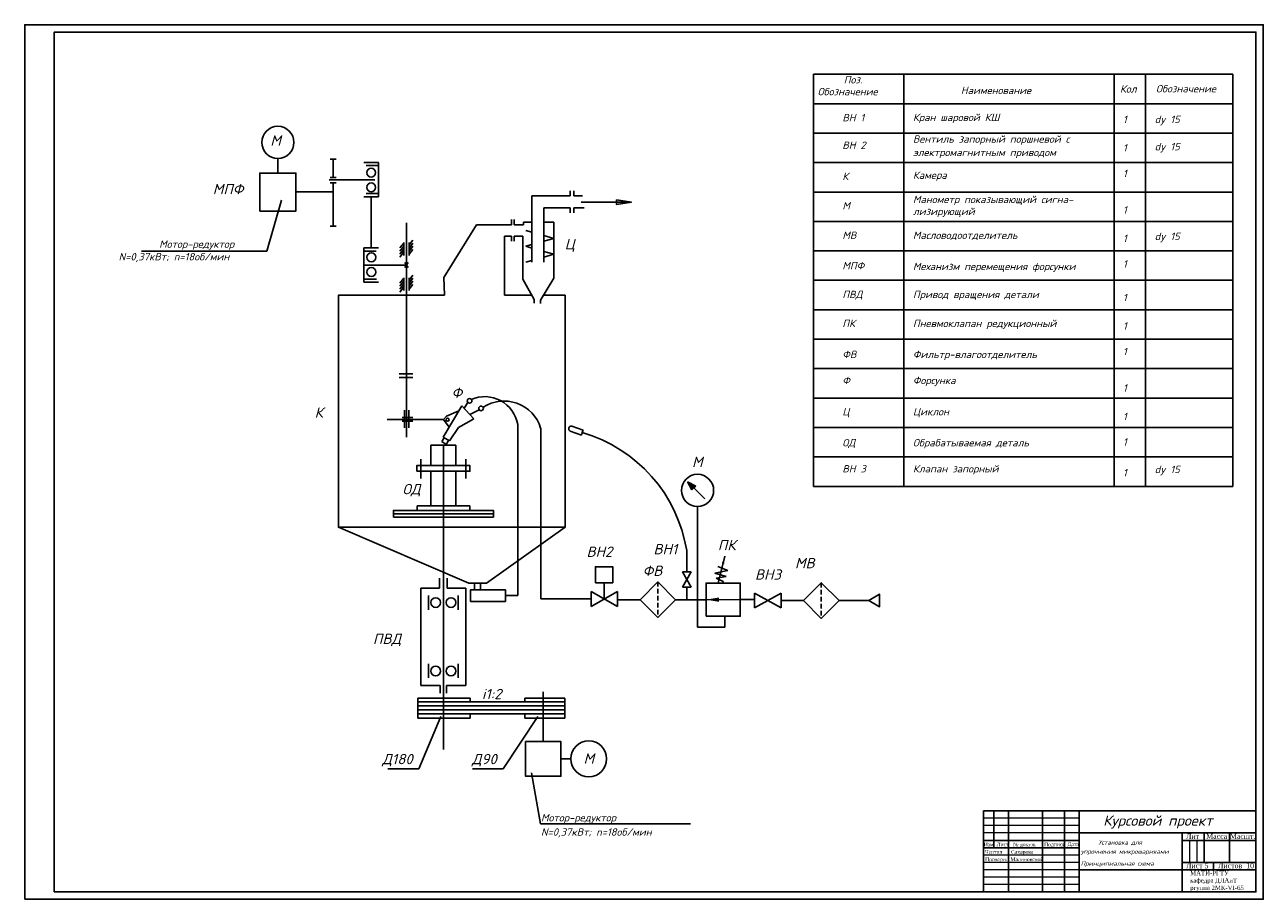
# Model space of a CAD drawing. Header units: millimetres. Extents: x 1756 to 2597, y 231 to 825.
import ezdxf

# ---------------------------------------------------------------- set-up
doc = ezdxf.new("R2010")
doc.units = ezdxf.units.MM
doc.linetypes.add('HIDDEN2', pattern=[4.7625, 3.175, -1.5875])
for name, color, linetype in [('основной', 7, 'Continuous'), ('Размерный', 1, 'Continuous'), ('Текст', 5, 'Continuous')]:
    doc.layers.add(name, color=color, linetype=linetype)
doc.layers.add('размеры', color=1, linetype='Continuous', lineweight=18)
doc.styles.add('ROMANS', font='romans.shx', dxfattribs={"oblique": 15, "height": 5})
doc.dimstyles.new('ISO-25', dxfattribs={"dimtxt": 2.5, "dimasz": 2.5, "dimexe": 1.25, "dimexo": 0.625, "dimtad": 1, "dimtxsty": 'Standard', "dimcen": 2.5, "dimadec": 0, "dimazin": 0, "dimtfac": 1, "dimtmove": 0, "dimatfit": 3, "dimfxl": 0, "dimarcsym": 0})

msp = doc.modelspace()

# ---------------------------------------------------------------- hatches: boundary and pattern name
at = {"layer": 'основной'}
msp.add_hatch(color=256, dxfattribs=at).paths.add_polyline_path([(2211.21, 512.02), (2205.58, 515), (2208.61, 509.4)])

# ---------------------------------------------------------------- linework, layer by layer
for p, q in [((2413.6, 291.37), (2413.6, 266.37)), ((2423.6, 291.37), (2423.6, 236.37)), ((2446.6, 236.37), (2446.6, 291.37)), ((2461.6, 291.37), (2461.6, 236.37)), ((2471.6, 236.37), (2471.6, 291.37)), ((2471.6, 271.37), (2406.6, 271.37)), ((2471.6, 276.37), (2591.6, 276.37)), ((2541.6, 276.37), (2541.6, 236.37)), ((2591.6, 271.37), (2541.6, 271.37)), ((2556.6, 276.37), (2556.6, 256.37)), ((2573.6, 256.37), (2573.6, 276.37)), ((2471.6, 266.37), (2406.6, 266.37)), ((2591.6, 256.37), (2541.6, 256.37)), ((2562.77, 256.37), (2562.77, 251.37)), ((2591.6, 251.37), (2471.6, 251.37))]:
    msp.add_line(p, q)
msp.add_lwpolyline([(1755.6, 231.37), (2596.6, 231.37), (2596.6, 825.37), (1755.6, 825.37)], close=True)
for points in [[(1775.6, 236.37), (1775.6, 820.37), (2591.6, 820.37), (2591.6, 236.37), (1775.6, 236.37)], [(2406.6, 236.37), (2406.6, 291.37)], [(2591.6, 291.37), (2406.6, 291.37)]]:
    msp.add_lwpolyline(points)
for p, q in [((2291.15, 791.77), (2575.86, 791.77)), ((2291.15, 791.77), (2291.15, 511.77)), ((2352.48, 791.77), (2352.48, 511.77)), ((2495.4, 791.77), (2495.4, 511.77)), ((2516.74, 791.77), (2516.74, 511.77)), ((2575.86, 791.77), (2575.86, 511.77)), ((2291.15, 771.77), (2575.86, 771.77)), ((2291.15, 751.77), (2575.86, 751.77)), ((1927.48, 724.62), (1927.48, 734.52)), ((1962.92, 734.1), (1966.96, 734.1)), ((1964.94, 721.73), (1964.94, 734.1)), ((1985.87, 731.78), (1995.92, 731.78)), ((1995.92, 731.78), (1995.92, 708.59)), ((2291.15, 731.77), (2575.86, 731.77)), ((1987.39, 729.76), (1995.92, 729.76)), ((1993.26, 720.1), (1962.32, 720.1)), ((1962.92, 721.73), (1966.96, 721.73)), ((1962.92, 718.04), (1966.96, 718.04)), ((1964.94, 718.04), (1964.94, 688.45)), ((1964.94, 711.86), (1939.76, 711.86)), ((1995.92, 708.59), (1985.87, 708.59)), ((1987.54, 710.81), (1995.92, 710.81)), ((1990.9, 708.59), (1990.9, 673.74)), ((2099.84, 664.2), (2099.84, 709.25)), ((2099.84, 709.25), (2125.97, 709.25)), ((2125.97, 709.25), (2125.97, 712.57)), ((2128.35, 709.25), (2128.35, 712.57)), ((2128.35, 709.25), (2134.37, 709.25)), ((2291.15, 711.77), (2575.86, 711.77)), ((2125.97, 700.91), (2108.03, 700.91)), ((2108.03, 700.91), (2108.03, 664.1)), ((2125.97, 697.59), (2125.97, 700.91)), ((2128.35, 697.59), (2128.35, 700.91)), ((2128.35, 700.91), (2135.5, 700.91)), ((2014.74, 690.83), (2014.74, 545.24)), ((2086.06, 693.03), (2086.06, 689.57)), ((2087.95, 693.03), (2087.95, 689.57)), ((2094.25, 691.23), (2094.25, 689.57)), ((2099.84, 691.23), (2094.25, 691.23)), ((2114.88, 691.23), (2108.03, 691.23)), ((2114.88, 653.34), (2114.88, 691.23)), ((2291.15, 691.77), (2575.86, 691.77)), ((1962.92, 688.45), (1966.96, 688.45)), ((2062.39, 689.57), (2040.21, 653.6)), ((2086.06, 689.57), (2062.39, 689.57)), ((2081.35, 641.65), (2081.35, 681.82)), ((2081.35, 681.82), (2086.06, 681.82)), ((2086.06, 681.82), (2086.06, 678.36)), ((2087.95, 689.57), (2094.25, 689.57)), ((2087.95, 681.82), (2087.95, 678.36)), ((2087.95, 681.82), (2093.93, 681.82)), ((2093.93, 681.82), (2093.93, 652.57)), ((2095.75, 685.63), (2099.84, 684.48)), ((2108.03, 682.17), (2114.88, 680.25)), ((1985.87, 673.74), (1995.92, 673.74)), ((1985.87, 650.56), (1985.87, 673.74)), ((2012.91, 677), (2010.31, 673.74)), ((2012.91, 674.95), (2010.31, 671.69)), ((2012.91, 672.9), (2010.31, 669.64)), ((2012.91, 677.39), (2012.91, 668.69)), ((2019.17, 679.03), (2016.58, 675.77)), ((2016.58, 677.39), (2016.58, 668.69)), ((2019.17, 676.98), (2016.58, 673.72)), ((2019.17, 674.93), (2016.58, 671.67)), ((2019.11, 672.8), (2016.58, 669.62)), ((2095.75, 674.87), (2099.84, 676.02)), ((2095.75, 674.87), (2099.84, 673.72)), ((2108.03, 678.32), (2114.88, 680.25)), ((1994.25, 671.52), (1985.87, 671.52)), ((2012.85, 670.77), (2010.25, 667.52)), ((2095.75, 664.11), (2099.84, 665.26)), ((2108.03, 671.42), (2114.88, 669.49)), ((2108.03, 667.56), (2114.88, 669.49)), ((2291.15, 671.77), (2575.86, 671.77)), ((1985.87, 662.15), (2014.74, 662.15)), ((2013.58, 663.81), (2014.74, 662.15)), ((2013.58, 660.49), (2014.74, 662.15)), ((2015.91, 663.81), (2014.74, 662.15)), ((2015.91, 660.49), (2014.74, 662.15)), ((1994.41, 652.58), (1985.87, 652.58)), ((1995.92, 650.56), (1985.87, 650.56)), ((2012.91, 653.2), (2010.31, 649.94)), ((2012.91, 651.15), (2010.31, 647.89)), ((2012.91, 649.1), (2010.31, 645.84)), ((2012.91, 653.58), (2012.91, 644.89)), ((2019.17, 655.22), (2016.58, 651.97)), ((2016.58, 653.58), (2016.58, 644.89)), ((2019.17, 653.17), (2016.58, 649.92)), ((2019.17, 651.13), (2016.58, 647.87)), ((2019.11, 649), (2016.58, 645.82)), ((2040.21, 653.6), (2040.59, 641.65)), ((2093.93, 652.57), (2101.6, 638.65)), ((2105.73, 638.26), (2114.88, 653.34)), ((2291.15, 651.77), (2534.08, 651.77)), ((2291.15, 651.77), (2575.86, 651.77)), ((2012.85, 646.97), (2010.25, 643.72)), ((2101.6, 638.65), (2101.6, 636.33)), ((2105.73, 636.07), (2105.73, 638.26)), ((2291.15, 631.77), (2575.86, 631.77)), ((2291.15, 611.77), (2575.86, 611.77)), ((2291.15, 591.77), (2575.86, 591.77)), ((2009.77, 588.27), (2019.17, 588.27)), ((2009.77, 585.74), (2019.17, 585.74)), ((2013.47, 563.54), (2013.47, 551.66)), ((2016.3, 563.54), (2016.3, 551.66)), ((2052.31, 566.63), (2039.83, 545.13)), ((2060.63, 557.72), (2052.31, 566.63)), ((2053.91, 564.91), (2056.58, 568.75)), ((2057.81, 560.74), (2064.14, 563.87)), ((2291.15, 571.77), (2575.86, 571.77)), ((2001.59, 557.25), (2040.06, 557.25)), ((2011.95, 558.49), (2019.2, 558.49)), ((2011.95, 556.01), (2019.2, 556.01)), ((2040.06, 557.25), (2042, 559.6)), ((2043.88, 552.1), (2040.06, 557.25)), ((2042, 559.6), (2050.26, 563.1)), ((2050.17, 551.78), (2060.63, 557.72)), ((2044.11, 542.64), (2050.17, 551.78)), ((2090.39, 437.6), (2090.39, 553.86)), ((2105.95, 551.09), (2105.95, 435.32)), ((2125.95, 549.33), (2133.67, 546.65)), ((2127.03, 552.7), (2134.74, 550.02)), ((2133.67, 546.65), (2134.16, 548.35)), ((2134.74, 550.02), (2134.16, 548.35)), ((2291.15, 551.77), (2575.86, 551.77)), ((2048.31, 539.7), (2031.44, 539.77)), ((2031.44, 539.77), (2031.44, 525.94)), ((2040.43, 544.78), (2038.73, 542.24)), ((2038.73, 542.24), (2041.72, 540.23)), ((2039.83, 545.13), (2044.11, 542.64)), ((2039.88, 539.77), (2039.88, 333.04)), ((2041.72, 540.23), (2043.37, 543.07)), ((2048.31, 539.77), (2048.31, 525.94)), ((2024.61, 530.29), (2024.61, 517.26)), ((2055.14, 530.29), (2055.14, 517.26)), ((2291.15, 531.77), (2575.86, 531.77)), ((2031.44, 522.12), (2031.44, 498.64)), ((2048.31, 522.12), (2048.31, 498.64)), ((2205.58, 515), (2208.61, 509.4)), ((2205.58, 515), (2211.21, 512.02)), ((2208.61, 509.4), (2211.21, 512.02)), ((2209.91, 510.71), (2217.32, 503.36)), ((2291.15, 511.77), (2575.86, 511.77)), ((2057.73, 498.64), (2022.02, 498.64)), ((2022.02, 498.64), (2022.02, 495.43)), ((2057.73, 498.64), (2057.73, 495.43)), ((2212.48, 416.13), (2212.48, 498.15)), ((2005.93, 493.21), (2073.83, 493.21)), ((2057.09, 445.98), (1968.57, 484.01)), ((2069.17, 445.98), (2122.52, 484.01)), ((2205.11, 468.31), (2205.11, 453.73)), ((2224.1, 452.9), (2233.14, 454.75)), ((2233.14, 454.75), (2226.28, 457.47)), ((2037.31, 449.48), (2037.31, 442.69)), ((2042.45, 449.48), (2042.45, 442.69)), ((2057.09, 445.98), (2069.17, 445.98)), ((2060.92, 445.98), (2060.92, 441.56)), ((2065.16, 445.98), (2065.16, 441.56)), ((2149.11, 435.32), (2149.11, 446.31)), ((2202.14, 453.73), (2208.08, 453.73)), ((2202.14, 453.73), (2208.08, 443.45)), ((2208.08, 453.73), (2202.14, 443.45)), ((2231.89, 450.54), (2224.1, 452.9)), ((2225.21, 449.5), (2231.89, 450.54)), ((2229.84, 447.18), (2225.21, 449.5)), ((2229.84, 446.16), (2229.84, 447.18)), ((2037.31, 442.69), (2024.62, 442.69)), ((2024.62, 442.69), (2024.62, 376.59)), ((2029.87, 437.6), (2029.87, 427.98)), ((2042.45, 442.69), (2055.13, 442.69)), ((2049.89, 437.6), (2049.89, 427.98)), ((2055.13, 442.69), (2055.13, 376.59)), ((2081.94, 437.6), (2090.39, 437.6)), ((2140.13, 440.38), (2140.13, 430.26)), ((2140.13, 440.38), (2158.09, 430.26)), ((2158.09, 440.38), (2140.13, 430.26)), ((2158.09, 440.38), (2158.09, 430.26)), ((2202.14, 443.45), (2208.08, 443.45)), ((2205.11, 443.45), (2205.11, 434.84)), ((2269.14, 439.32), (2251.18, 429.2)), ((2251.18, 439.32), (2269.14, 429.2)), ((2251.18, 439.32), (2251.18, 429.2)), ((2269.14, 439.32), (2269.14, 429.2)), ((2105.95, 435.32), (2140.13, 435.32)), ((2158.09, 434.84), (2173.39, 434.84)), ((2197.56, 434.84), (2218.14, 434.84)), ((2241.44, 434.9), (2251.18, 434.9)), ((2269.14, 434.26), (2284.44, 434.26)), ((2308.61, 434.26), (2328.77, 434.26)), ((2231.1, 423.64), (2231.1, 416.13)), ((2231.1, 416.13), (2212.48, 416.13)), ((2029.87, 381.67), (2029.87, 391.29)), ((2049.89, 381.67), (2049.89, 391.29)), ((2024.62, 376.59), (2037.76, 376.59)), ((2037.76, 376.59), (2037.76, 371.38)), ((2041.99, 376.59), (2041.99, 371.38)), ((2055.13, 376.59), (2041.99, 376.59)), ((2107.54, 372.3), (2107.69, 338.51)), ((2022.55, 368.06), (2058.03, 368.06)), ((2022.55, 368.06), (2022.55, 354.4)), ((2022.55, 365.35), (2122.27, 365.35)), ((2022.55, 362.64), (2122.27, 362.64)), ((2058.03, 368.06), (2058.03, 365.35)), ((2095.28, 368.06), (2095.28, 365.35)), ((2095.28, 368.06), (2122.27, 368.06)), ((2122.27, 368.06), (2122.27, 354.4)), ((2022.55, 359.93), (2122.27, 359.93)), ((2022.55, 357.22), (2122.27, 357.22)), ((2022.55, 354.4), (2058.03, 354.4)), ((2058.03, 357.22), (2058.03, 354.4)), ((2095.28, 357.22), (2095.28, 354.4)), ((2095.28, 354.4), (2122.27, 354.4)), ((2119.66, 326.74), (2126.39, 326.74))]:
    msp.add_line(p, q, dxfattribs=at)
at = {"layer": 'основной', "linetype": 'HIDDEN2'}
for p, q in [((2185.48, 446.93), (2185.48, 422.76)), ((2296.52, 446.35), (2296.52, 422.17))]:
    msp.add_line(p, q, dxfattribs=at)
at = {"layer": 'основной'}
for points in [[(1915.19, 698.83), (1939.76, 698.83), (1939.76, 724.62), (1915.19, 724.62)], [(2021.81, 522.12), (2057.94, 522.12), (2057.94, 525.94), (2021.81, 525.94)], [(2005.93, 490.98), (2073.83, 490.98), (2073.83, 495.43), (2005.93, 495.43)], [(2143.12, 446.31), (2154.9, 446.31), (2154.9, 457.18), (2143.12, 457.18)], [(2197.56, 434.84), (2185.48, 446.93), (2173.39, 434.84), (2185.48, 422.76)], [(2218.25, 423.64), (2241.44, 423.64), (2241.44, 446.16), (2218.25, 446.16)], [(2308.61, 434.26), (2296.52, 446.35), (2284.44, 434.26), (2296.52, 422.17)], [(2058.38, 433.64), (2081.94, 433.64), (2081.94, 441.56), (2058.38, 441.56)], [(2328.77, 434.26), (2336.09, 430.03), (2336.09, 438.49)], [(2095.71, 338.51), (2119.66, 338.51), (2119.66, 314.96), (2095.71, 314.96)]]:
    msp.add_lwpolyline(points, close=True, dxfattribs=at)
for points in [[(2040.59, 641.65), (1968.57, 641.65), (1968.57, 484.01), (2122.52, 484.01), (2122.52, 641.65), (2107.79, 641.65)], [(2099.94, 641.65), (2081.35, 641.65)]]:
    msp.add_lwpolyline(points, dxfattribs=at)
for centre, radius in [((1927.48, 745.46), 10.93), ((1990.83, 724.93), 3.02), ((1990.83, 714.9), 3.02), ((1990.96, 667.43), 3.02), ((1990.96, 657.4), 3.02), ((2057.64, 569.92), 1.58), ((2065.42, 564.8), 1.58), ((2042.7, 557.1), 1.04), ((2212.48, 509.09), 10.93), ((2034.66, 432.9), 3.29), ((2045.1, 432.9), 3.29), ((2034.66, 386.37), 3.29), ((2045.1, 386.37), 3.29), ((2138.56, 326.74), 12.17)]:
    msp.add_circle(centre, radius, dxfattribs=at)
for centre, radius, start, end in [((2067.93, 549.99), 22.79, 9.76975, 113.47018), ((2081.01, 543.73), 26.05, 17.22457, 123.07096), ((2104.75, 551.09), 1.2, 0, 17.22457), ((2126.75, 550.93), 1.79, 80.86736, 243.7474), ((2106.12, 452.03), 100.32, 9.34038, 73.76897)]:
    msp.add_arc(centre, radius, start, end, dxfattribs=at)
at = {"layer": 'размеры'}
for p, q in [((2471.6, 286.37), (2406.6, 286.37)), ((2471.6, 281.37), (2406.6, 281.37)), ((2471.6, 276.37), (2406.6, 276.37)), ((2546.6, 271.37), (2546.6, 256.37)), ((2551.6, 271.37), (2551.6, 256.37)), ((2471.6, 261.37), (2406.6, 261.37)), ((2471.6, 256.37), (2406.6, 256.37)), ((2471.6, 251.37), (2406.6, 251.37)), ((2471.6, 246.37), (2406.6, 246.37)), ((2471.6, 241.37), (2406.6, 241.37))]:
    msp.add_line(p, q, dxfattribs=at)

# ---------------------------------------------------------------- texts
at = {"attachment_point": 1}
for s, insert, char_height, width in [('{\\fTimes New Roman CYR|b0|i0|c204|p18;Изм.}', (2406.82, 269.77), 2.5, 7), ('{\\fTimes New Roman|b0|i0|c204|p18;Лист}', (2415.59, 269.77), 2.5, 7), ('{\\fTimes New Roman CYR|b0|i0|c204|p18;№ докум.}', (2426.76, 269.9), 2.5, 23), ('{\\fTimes New Roman|b0|i0|c204|p18;Подпись}', (2447.8, 269.77), 2.5, 7), ('{\\fTimes New Roman|b0|i0|c204|p18;Дата}', (2463.7, 270.03), 2.5, 7), ('{\\fTimes New Roman CYR|b0|i0|c204|p18;Лит}', (2544.23, 275.89), 3.5, 15), ('{\\fTimes New Roman|b0|i0|c204|p18;Масса}', (2557.86, 275.89), 3.5, 15), ('{\\fTimes New Roman|b0|i0|c204|p18;Масшт.}', (2573.91, 275.89), 3.5, 15), ('{\\fTimes New Roman|b0|i0|c204|p18;Чертил}', (2407.72, 264.77), 2.5, 7), ('{\\fTimes New Roman|b0|i0|c204|p18;Сахарова}', (2425.39, 264.77), 2.5, 19.1509), ('{\\fTimes New Roman|b0|i0|c204|p18;Проверил}', (2407.72, 259.77), 2.5, 7), ('{\\fTimes New Roman|b0|i0|c204|p18;Малиновской}', (2424.97, 259.77), 2.5, 7), ('{\\fTimes New Roman|b0|i0|c204|p18;Лист 5}', (2544.23, 255.89), 3.5, 16.3306), ('{\\fTimes New Roman|b0|i0|c204|p18;Листов  10}', (2565.95, 255.89), 3.5, 26.6944), ('{\\fTimes New Roman|b0|i0|c204|p18;МАТИ-РГТУ \\Pкафедра ДЛАиТ\\Pргуппа 2МК-\\fTimes New Roman|b0|i0|c0|p18;VI-65}', (2546.96, 250.67), 3, 39.1757)]:
    msp.add_mtext(s, dxfattribs=dict(at, insert=insert, char_height=char_height, width=width))
at = {"layer": 'основной', "style": 'ROMANS', "oblique": 15}
for s, p in [('Установка для', (2484.73, 268.48)), ('упрочнения микрошариками', (2472.74, 262.24)), ('Принципиальная схема', (2472.74, 254.15))]:
    msp.add_text(s, height=3, dxfattribs=at).set_placement(p)
at = {"layer": 'Текст', "style": 'ROMANS', "oblique": 15}
for s, height, p in [('Поз.', 5, (2311.76, 785.54)), ('Обозначение', 5, (2294.03, 777.45)), ('Наименование', 5, (2391.26, 778.28)), ('Кол', 5, (2499.33, 779.27)), ('Обозначение', 5, (2523.78, 779.43)), ('Кран шаровой КШ', 5, (2358.71, 759.94)), ('ВН 1', 5, (2310.8, 759.73)), ('1', 5, (2501.35, 758.6)), ('dy 15', 5, (2522.85, 758.6)), ('М', 7, (1922.36, 743.25)), ('Вентиль запорный поршневой с', 5, (2358.71, 745.24)), ('ВН 2', 5, (2310.8, 741.06)), ('1', 5, (2501.35, 739.26)), ('dy 15', 5, (2522.85, 740.11)), ('электромагнитным приводом', 5, (2358.71, 736.15)), ('К', 5, (2310.8, 719.91)), ('Камера ', 5, (2358.71, 720.68)), ('1', 5, (2501.35, 721.9)), ('МПФ', 7, (1883.27, 710.24)), ('Манометр показывающий сигна-', 5, (2358.71, 704.19)), ('М', 5, (2310.8, 699.88)), ('лизирующий', 5, (2358.71, 696.05)), ('1', 5, (2501.35, 697.11)), ('МВ', 5, (2310.8, 679.88)), ('Масловодоотделитель', 5, (2358.71, 679.88)), ('1', 5, (2501.35, 677.78)), ('dy 15', 5, (2522.85, 679.16)), ('Мотор-редуктор', 5, (1846.86, 673.85)), ('Ц', 7, (2122.27, 672.9)), ('N=0,37кВт; n=18об/мин', 5, (1819.34, 665.31)), ('1', 5, (2501.35, 660.42)), ('МПФ', 5, (2310.8, 659.23)), ('Механизм перемещения форсунки', 5, (2358.71, 658.7)), ('ПВД', 5, (2310.8, 639.66)), ('Привод вращения детали', 5, (2358.71, 639.66)), ('1', 5, (2501.35, 637.61)), ('ПК', 5, (2310.8, 620.02)), ('Пневмоклапан редукционный', 5, (2358.71, 620.02)), ('1', 5, (2501.35, 618.28)), ('1', 5, (2501.35, 600.92)), ('ФВ', 5, (2310.8, 598.95)), ('Фильтр-влагоотделитель', 5, (2358.71, 598.95)), ('Ф', 5, (2310.8, 581.24)), ('Форсунка', 5, (2358.71, 581.24)), ('1', 5, (2501.35, 576.13)), ('Ф', 7, (2045.43, 571.93)), ('К', 7, (1952.43, 558.47)), ('Ц', 5, (2310.8, 560.02)), ('Циклон', 5, (2358.71, 560.02)), ('1', 5, (2501.35, 556.79)), ('ОД', 5, (2310.8, 538.95)), ('Обрабатываемая деталь', 5, (2358.71, 538.95)), ('1', 5, (2501.35, 539.44)), ('М', 7, (2208.73, 524.94)), ('ВН 3', 5, (2310.8, 521.24)), ('Клапан запорный', 5, (2358.71, 521.24)), ('1', 5, (2501.35, 518.61)), ('dy 15', 5, (2522.85, 520.8)), ('ОД', 7, (2012.07, 506.43)), ('ВН2', 7, (2137.08, 463.93)), ('ВН1', 7, (2182.52, 465.67)), ('ПК', 7, (2226.2, 468.42)), ('МВ', 7, (2278.62, 456.18)), ('ФВ', 7, (2175.16, 450.96)), ('ВН3', 7, (2251.48, 448.43)), ('ПВД', 7, (1992.02, 404.75)), ('i1:2', 7, (2066.03, 367.26)), ('Д180', 7, (1998.32, 323.07)), ('Д90', 7, (2059.2, 323.07)), ('М', 7, (2135.04, 323.41)), ('Мотор-редуктор', 5, (2106.16, 284.24)), ('Курсовой проект', 7, (2487.9, 281.3)), ('N=0,37кВт; n=18об/мин', 5, (2106.16, 274.53))]:
    msp.add_text(s, height=height, dxfattribs=at).set_placement(p)

# ---------------------------------------------------------------- leaders
at = {"layer": 'основной'}
for points, override in [([(2167.51, 704.85), (2133.33, 704.85)], {"dimasz": 10, "dimgap": 0.625, "dimtad": 0, "dimldrblk": 'ClosedBlank'}), ([(2230.96, 464.33), (2226.56, 446.16), (2225.49, 446.16)], {"dimasz": 5, "dimgap": 0.625, "dimtad": 0}), ([(2218.14, 434.84), (2241.44, 434.9)], {"dimasz": 9, "dimgap": 0.625, "dimtad": 0})]:
    msp.add_leader(points, dimstyle='ISO-25', override=override, dxfattribs=at)
at = {"layer": 'Размерный'}
for points in [[(1929.97, 706.13), (1919.99, 671.5), (1834.77, 671.5)], [(2038.21, 355.56), (2023.09, 319.85), (2002.1, 319.85)], [(2104, 355.56), (2080.56, 319.85), (2059.58, 319.85)], [(2099.75, 317.19), (2105.8, 282.56), (2207.64, 282.56)]]:
    msp.add_leader(points, dimstyle='ISO-25', override={"dimgap": 0.625, "dimtad": 0, "dimldrblk": 'None'}, dxfattribs=at)

doc.saveas('drawing.dxf')
